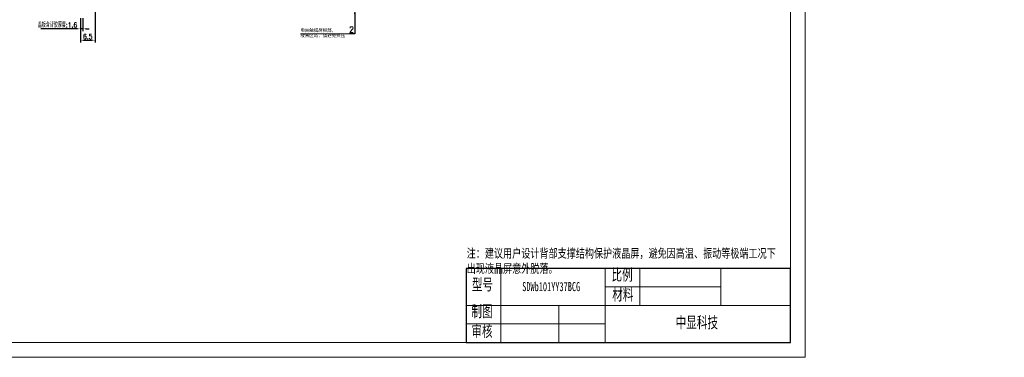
# Model space of a CAD drawing. Header units: millimetres. Extents: x 6501 to 7856, y -2848 to -2405.
# Tile 4 of 5: x 7423 to 7856, y -2848 to -2699. Entities that reach past the tile are written whole.
import ezdxf

# ---------------------------------------------------------------- set-up
doc = ezdxf.new("R2010")
doc.units = ezdxf.units.MM
doc.header["$LTSCALE"] = 0.2
doc.header["$PDSIZE"] = -5
doc.layers.get('0').update_dxf_attribs({"lineweight": 18})
doc.layers.get('Defpoints').update_dxf_attribs({"lineweight": 18})
doc.layers.add('thick', color=7, linetype='Continuous', lineweight=30)
doc.layers.add('thin', color=7, linetype='Continuous', lineweight=18)
doc.styles.add('ROMANS', font='romans.shx', dxfattribs={"width": 0.8, "bigfont": 'gbcbig.shx'})
doc.styles.get("Standard").update_dxf_attribs({"font": 'txt.shx', "bigfont": 'gbcbig.shx'})
doc.styles.add('机械字体', font='SimSun.ttf', dxfattribs={"width": 0.67})
doc.dimstyles.new('ISO-25$0', dxfattribs={"dimscale": 0.8, "dimtxt": 2.75, "dimasz": 1.7, "dimexe": 1.25, "dimexo": 0.3, "dimtad": 1, "dimzin": 0, "dimdsep": 46, "dimtxsty": 'ROMANS', "dimcen": 2, "dimdle": 3.4, "dimclrd": 256, "dimclre": 256, "dimclrt": 256, "dimadec": 0, "dimazin": 0, "dimtfac": 1, "dimtmove": 0, "dimatfit": 3, "dimfxl": 0, "dimtolj": 1, "dimtzin": 0, "dimarcsym": 0})
doc.dimstyles.new('副本ISO-25', dxfattribs={"dimtxt": 2.5, "dimasz": 2.5, "dimexe": 1.25, "dimexo": 1, "dimtad": 1, "dimtoh": 1, "dimdsep": 46, "dimtxsty": 'Standard', "dimcen": 2.5, "dimdle": 5, "dimadec": 0, "dimazin": 0, "dimtfac": 1, "dimtmove": 0, "dimatfit": 3, "dimfxl": 0, "dimtolj": 1, "dimarcsym": 0})

# ---------------------------------------------------------------- blocks, each defined once
blk = doc.blocks.new('*D36')
at = {"color": 0, "lineweight": -2}
for p, q in [((7570.36, -2689.63), (7570.36, -2687.13)), ((7567.58, -2692.13), (7571.61, -2692.13)), ((7567.58, -2694.13), (7571.61, -2694.13)), ((7570.36, -2692.13), (7570.36, -2694.13)), ((7570.36, -2696.63), (7570.36, -2705.32)), ((7570.36, -2705.32), (7568.07, -2705.32))]:
    blk.add_line(p, q, dxfattribs=at)
at = {"color": 0}
for points in [[(7569.95, -2689.63), (7570.78, -2689.63), (7570.36, -2692.13)], [(7569.95, -2696.63), (7570.78, -2696.63), (7570.36, -2694.13)]]:
    blk.add_solid(points, dxfattribs=at)
at = {"layer": 'Defpoints', "color": 0}
for p in [(7566.58, -2692.13), (7566.58, -2694.13), (7570.36, -2694.13)]:
    blk.add_point(p, dxfattribs=at)
at = {"color": 0, "lineweight": 0, "insert": (7568.9, -2703.44), "char_height": 2.5, "attachment_point": 5}
blk.add_mtext('\\A1;2', dxfattribs=at)
blk = doc.blocks.new('*D28')
at = {"lineweight": -2}
for p, q in [((7449.6, -2698.37), (7449.6, -2704.13)), ((7450.7, -2698.37), (7450.7, -2704.13)), ((7448.24, -2703.13), (7432.23, -2703.13)), ((7450.7, -2703.13), (7449.6, -2703.13)), ((7452.06, -2703.13), (7453.42, -2703.13))]:
    blk.add_line(p, q, dxfattribs=at)
for points in [[(7448.24, -2702.91), (7448.24, -2703.36), (7449.6, -2703.13)], [(7452.06, -2702.91), (7452.06, -2703.36), (7450.7, -2703.13)]]:
    blk.add_solid(points)
at = {"layer": 'Defpoints', "color": 0}
for p in [(7449.6, -2698.13), (7450.7, -2698.13), (7449.6, -2703.13)]:
    blk.add_point(p, dxfattribs=at)
at = {"lineweight": 0, "insert": (7439.55, -2701.43), "char_height": 2.2, "attachment_point": 5, "style": 'ROMANS'}
blk.add_mtext('\\A1;盖板含背胶厚度:1.6', dxfattribs=at)
blk = doc.blocks.new('*D31')
at = {"lineweight": -2}
for p, q in [((7456.05, -2659.12), (7456.05, -2709.13)), ((7449.6, -2698.37), (7449.6, -2709.13)), ((7450.96, -2708.13), (7454.69, -2708.13))]:
    blk.add_line(p, q, dxfattribs=at)
for points in [[(7450.96, -2707.91), (7450.96, -2708.36), (7449.6, -2708.13)], [(7454.69, -2707.91), (7454.69, -2708.36), (7456.05, -2708.13)]]:
    blk.add_solid(points)
at = {"layer": 'Defpoints', "color": 0}
for p in [(7456.05, -2658.88), (7449.6, -2698.13), (7456.05, -2708.13)]:
    blk.add_point(p, dxfattribs=at)
at = {"lineweight": 0, "insert": (7452.82, -2706.53), "char_height": 2.2, "attachment_point": 5, "style": 'ROMANS'}
blk.add_mtext('\\A1;6.5', dxfattribs=at)

msp = doc.modelspace()

# ---------------------------------------------------------------- linework, layer by layer
at = {"lineweight": 0}
for p, q in [((7568.07, -2705.315), (7546.398, -2705.315)), ((7634.579, -2824.969), (7634.579, -2808.659))]:
    msp.add_line(p, q, dxfattribs=at)
for p in [(7619.288, -2808.659), (7454.193, -2841.28)]:
    msp.add_line(p, (7619.288, -2841.28))
for points in [[(7134.518, -2404.567), (7768.536, -2404.567), (7768.536, -2847.81), (7134.518, -2847.81)], [(7762.006, -2841.28), (7141.018, -2841.28), (7141.018, -2411.067), (7762.006, -2411.067)]]:
    msp.add_lwpolyline(points, close=True)
at = {"layer": 'thick'}
for p, q in [((7762.006, -2808.659), (7619.288, -2808.659)), ((7619.288, -2808.659), (7619.288, -2841.28)), ((7619.288, -2808.659), (7619.288, -2841.28)), ((7762.006, -2841.28), (7762.006, -2808.659)), ((7619.288, -2841.28), (7762.006, -2841.28))]:
    msp.add_line(p, q, dxfattribs=at)
at = {"layer": 'thin'}
for p, q in [((7680.453, -2808.659), (7680.453, -2841.28)), ((7695.744, -2808.659), (7695.744, -2824.969)), ((7731.423, -2824.969), (7731.423, -2808.659)), ((7731.423, -2816.814), (7680.453, -2816.814)), ((7762.006, -2824.969), (7619.288, -2824.969)), ((7634.579, -2824.969), (7634.579, -2841.28)), ((7660.065, -2824.969), (7660.065, -2841.28)), ((7680.453, -2833.125), (7619.288, -2833.125))]:
    msp.add_line(p, q, dxfattribs=at)

# ---------------------------------------------------------------- texts
at = {"lineweight": 0, "attachment_point": 1}
for s, insert, char_height, width in [('{\\fSimSun|b0|i0|c134|p54;电容触摸屏根部，\\P敏感区域，请避免挤压}', (7546.369, -2703.056), 1.40625, 21.40652), ('注：建议用户设计背部支撑结构保护液晶屏，避免因高温、振动等极端工况下出现液晶屏意外脱落。', (7619.577, -2800.34), 4, 137.74376)]:
    msp.add_mtext(s, dxfattribs=dict(at, insert=insert, char_height=char_height, width=width))
at = {"layer": 'thick', "attachment_point": 1, "style": '机械字体'}
for s, insert, char_height, width in [('比例', (7683.289, -2808.897), 5.0971, 12.94837), ('型号', (7621.858, -2813.184), 5.0971, 12.94837), ('SDWb101YY37BCG', (7643.989, -2814.661), 4, 28.39311), ('材料', (7683.624, -2817.603), 5.0971, 12.94837), ('制图', (7621.631, -2824.969), 5.0971, 12.94837), ('审核', (7621.631, -2833.675), 5.0971, 12.94837), ('中显科技', (7711.52, -2829.867), 5.0971, 28.36201)]:
    msp.add_mtext(s, dxfattribs=dict(at, insert=insert, char_height=char_height, width=width))

# ---------------------------------------------------------------- dimensions: what is measured, and where the dimension line sits
at = {"lineweight": 0}
for base, p1, p2, text, picture, middle in [((7456.046, -2708.134), (7449.596, -2698.134), (7456.046, -2658.876), '6.5', '*D31', (7452.821, -2706.534)), ((7449.596, -2703.134), (7450.696, -2698.134), (7449.596, -2698.134), '盖板含背胶厚度:1.6', '*D28', (7439.551, -2701.425))]:
    dim = msp.add_linear_dim(base=base, p1=p1, p2=p2, text=text, dimstyle='ISO-25$0', dxfattribs=at)
    dim.commit()
    dim.dimension.update_dxf_attribs({"geometry": picture, "text_midpoint": middle})
dim = msp.add_linear_dim(base=(7570.362, -2694.134), p1=(7566.576, -2692.134), p2=(7566.576, -2694.134), angle=90, dimstyle='副本ISO-25', dxfattribs=at)
dim.commit()
dim.dimension.update_dxf_attribs({"geometry": '*D36', "text_midpoint": (7568.904, -2705.315), "dimtype": 160})

doc.saveas('drawing.dxf')
